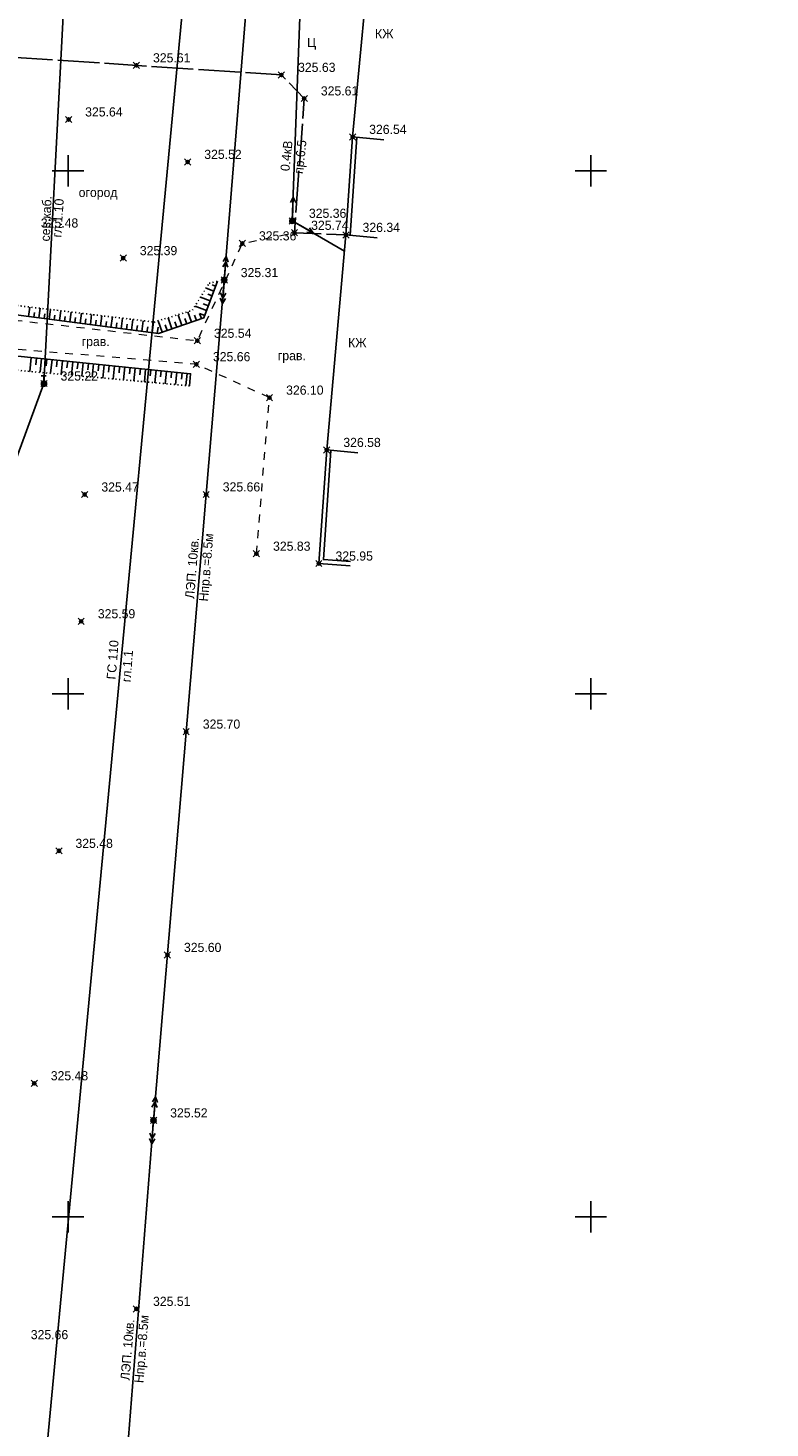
# Model space of a CAD drawing. Header units: metres. Extents: x 707528 to 709248, y 4308395 to 4311045.
# Tile 42 of 104: x 708225 to 708296, y 4309125 to 4309259. Entities that reach past the tile are written whole.
import ezdxf

# ---------------------------------------------------------------- set-up
doc = ezdxf.new("R2010")
doc.units = ezdxf.units.M
doc.header["$LTSCALE"] = 0.5
doc.header["$PDMODE"] = 35
doc.header["$PDSIZE"] = 0.3
for name, pattern in [('Auto_Street_NotBorder_Line_m1', [3, 1.5, -1.5]), ('ДОРОГИ_СТРОЯЩ', [9, 8, -1]), ('Контура низ откосов  Штриховая 0.1-0.5 - - - - - - -', [0.6, 0.1, -0.5])]:
    doc.linetypes.add(name, pattern=pattern)
for name, color, linetype in [('(001) Сетка', 92, 'Continuous'), ('(004) Точки рельефа', 7, 'Continuous'), ('(007) Здания', 7, 'Continuous'), ('(013) Газ', 30, 'ИК_Газопровод -------г--------'), ('(016) Кабель', 1, 'Continuous'), ('(019) Связь', 3, 'ИК_КАБ_СВЯЗИ'), ('(022) Возд. Линии', 7, 'Continuous'), ('(025) Дорога', 7, 'Continuous'), ('(035) Откосы', 7, 'Continuous'), ('(037) Контуры', 7, 'Continuous'), ('(040) Ограда', 7, 'Continuous')]:
    doc.layers.add(name, color=color, linetype=linetype)
doc.layers.add('AUTO#_ROADS_EXIST_L', color=7, linetype='Continuous', lineweight=15, true_color=0x000000)
doc.styles.add('BM-431', font='txt')
doc.styles.add('D-431', font='txt')
doc.styles.add('P-131', font='txt')
doc.styles.get("Standard").update_dxf_attribs({"font": 'txt.shx'})
doc.linetypes.add('GAZ_VOZDUSH', pattern='A,1,-2,["~",Standard,S=3,R=0,X=-1.5,Y=-1.5],-1,10', length=14)
doc.linetypes.add('ИК_Газопровод -------г--------', pattern='A,9,-0.6,["Г",Standard,S=1.2,R=0,X=0,Y=-0.6],-1.2', length=10.8)
doc.linetypes.add('ИК_КАБ_СВЯЗИ', pattern='A,4,["o",Standard,S=0.5,R=0,X=0,Y=-0.125],4,-2', length=10)
doc.linetypes.add('ИК_Э_КАБ_ВН', pattern='A,8,-2,["<<",Standard,S=1,R=0,X=0,Y=-0.5],8,[">>",Standard,S=1,R=0,X=-1,Y=-0.5],-2', length=20)
doc.linetypes.add('ОГРАДА_ГЛИН', pattern='A,4,["|",Standard,S=0.8,R=0,X=0,Y=-0.8],0.5,["|",Standard,S=0.8,R=0,X=0,Y=-0.8],3.5', length=8)

# ---------------------------------------------------------------- blocks, each defined once
blk = doc.blocks.new('strela1')
at = {"layer": '(022) Возд. Линии'}
for p, q in [((-2, 0), (-1.5, 0.25)), ((0, 0), (-2, 0)), ((-2, 0), (-1.5, -0.25)), ((-1.5, 0), (-1, 0.25)), ((-1.5, 0), (-1, -0.25))]:
    blk.add_line(p, q, dxfattribs=at)
blk = doc.blocks.new('strela2')
at = {"layer": '(022) Возд. Линии'}
for p, q in [((0, 0), (2, 0)), ((1.5, 0), (1, 0.25)), ((1.5, 0), (1, -0.25)), ((2, 0), (1.5, 0.25)), ((2, 0), (1.5, -0.25))]:
    blk.add_line(p, q, dxfattribs=at)
blk = doc.blocks.new('STOLB')
at = {"layer": '(022) Возд. Линии'}
blk.add_circle((0, 0), 0.25, dxfattribs=at)
blk = doc.blocks.new('*X145')
at = {"color": 0}
for p, q in [((9.66, 5.36), (10.34, 5.36)), ((9.67, 5.37), (10.32, 5.37)), ((9.68, 5.38), (10.31, 5.38)), ((9.69, 5.39), (10.3, 5.39)), ((9.71, 5.4), (10.29, 5.4)), ((9.72, 5.41), (10.27, 5.41)), ((9.74, 5.42), (10.26, 5.42)), ((9.75, 5.43), (10.24, 5.43)), ((9.77, 5.44), (10.22, 5.44)), ((9.79, 5.45), (10.2, 5.45)), ((9.82, 5.46), (10.18, 5.46)), ((9.85, 5.47), (10.15, 5.47)), ((9.88, 5.48), (10.11, 5.48)), ((9.94, 5.49), (10.05, 5.49)), ((9.5, 5.08), (10.49, 5.08)), ((9.5, 5.07), (10.49, 5.07)), ((9.5, 5.06), (10.49, 5.06)), ((9.5, 5.05), (10.49, 5.05)), ((9.5, 5.04), (10.49, 5.04)), ((9.5, 5.03), (10.49, 5.03)), ((9.5, 5.02), (10.5, 5.02)), ((9.5, 5.01), (10.5, 5.01)), ((9.5, 5), (10.5, 5)), ((9.5, 4.99), (10.5, 4.99)), ((9.5, 4.98), (10.5, 4.98)), ((9.5, 4.97), (10.5, 4.97)), ((9.5, 4.96), (10.49, 4.96)), ((9.5, 4.95), (10.49, 4.95)), ((9.5, 4.94), (10.49, 4.94)), ((9.5, 4.93), (10.49, 4.93)), ((9.5, 4.92), (10.49, 4.92)), ((9.5, 4.91), (10.49, 4.91)), ((9.5, 4.9), (10.49, 4.9)), ((9.51, 5.12), (10.48, 5.12)), ((9.51, 5.11), (10.48, 5.11)), ((9.51, 5.1), (10.48, 5.1)), ((9.51, 5.09), (10.49, 5.09)), ((9.51, 4.89), (10.49, 4.89)), ((9.51, 4.88), (10.48, 4.88)), ((9.51, 4.87), (10.48, 4.87)), ((9.51, 4.86), (10.48, 4.86)), ((9.52, 5.16), (10.47, 5.16)), ((9.52, 5.15), (10.47, 5.15)), ((9.52, 5.14), (10.47, 5.14)), ((9.52, 5.13), (10.48, 5.13)), ((9.52, 4.85), (10.48, 4.85)), ((9.52, 4.84), (10.47, 4.84)), ((9.52, 4.83), (10.47, 4.83)), ((9.53, 5.18), (10.46, 5.18)), ((9.53, 5.17), (10.46, 5.17)), ((9.53, 4.82), (10.47, 4.82)), ((9.53, 4.81), (10.46, 4.81)), ((9.53, 4.8), (10.46, 4.8)), ((9.54, 5.2), (10.45, 5.2)), ((9.54, 5.19), (10.46, 5.19)), ((9.54, 4.79), (10.45, 4.79)), ((9.54, 4.78), (10.45, 4.78)), ((9.55, 5.22), (10.44, 5.22)), ((9.55, 5.21), (10.45, 5.21)), ((9.55, 4.77), (10.44, 4.77)), ((9.55, 4.76), (10.44, 4.76)), ((9.56, 5.24), (10.43, 5.24)), ((9.56, 5.23), (10.44, 5.23)), ((9.56, 4.75), (10.43, 4.75)), ((9.56, 4.74), (10.43, 4.74)), ((9.57, 5.26), (10.42, 5.26)), ((9.57, 5.25), (10.43, 5.25)), ((9.57, 4.73), (10.42, 4.73)), ((9.58, 5.27), (10.41, 5.27)), ((9.58, 4.72), (10.41, 4.72)), ((9.58, 4.71), (10.41, 4.71)), ((9.59, 5.29), (10.4, 5.29)), ((9.59, 5.28), (10.41, 5.28)), ((9.59, 4.7), (10.4, 4.7)), ((9.6, 5.3), (10.39, 5.3)), ((9.6, 4.69), (10.39, 4.69)), ((9.61, 5.31), (10.38, 5.31)), ((9.61, 4.68), (10.39, 4.68)), ((9.61, 4.67), (10.38, 4.67)), ((9.62, 5.32), (10.37, 5.32)), ((9.62, 4.66), (10.37, 4.66)), ((9.63, 5.33), (10.37, 5.33)), ((9.63, 4.65), (10.36, 4.65)), ((9.64, 5.34), (10.36, 5.34)), ((9.64, 4.64), (10.35, 4.64)), ((9.65, 5.35), (10.35, 5.35)), ((9.65, 4.63), (10.34, 4.63)), ((9.66, 4.62), (10.33, 4.62)), ((9.67, 4.61), (10.32, 4.61)), ((9.69, 4.6), (10.31, 4.6)), ((9.7, 4.59), (10.29, 4.59)), ((9.71, 4.58), (10.28, 4.58)), ((9.73, 4.57), (10.26, 4.57)), ((9.75, 4.56), (10.25, 4.56)), ((9.76, 4.55), (10.23, 4.55)), ((9.78, 4.54), (10.21, 4.54)), ((9.81, 4.53), (10.18, 4.53)), ((9.83, 4.52), (10.16, 4.52)), ((9.87, 4.51), (10.12, 4.51)), ((9.91, 4.5), (10.08, 4.5))]:
    blk.add_line(p, q, dxfattribs=at)
blk = doc.blocks.new('I01070')
at = {"color": 0}
blk.add_circle((0.05, 0.03), 0.5, dxfattribs=at)
blk.add_blockref('*X145', (-9.95, -4.96), dxfattribs=at)
blk = doc.blocks.new('I0195')
at = {"layer": '(016) Кабель', "color": 0, "linetype": 'ИК_Э_КАБ_ВН'}
for p, q in [((-0.275, 0.74), (0.225, 0.74)), ((-0.025, 0.24), (-0.025, 0.74))]:
    blk.add_line(p, q, dxfattribs=at)
at = {"layer": '(016) Кабель', "color": 0, "linetype": 'ИК_Э_КАБ_ВН', "xscale": 0.5, "yscale": 0.5, "zscale": 0.5}
blk.add_blockref('I01070', (-0.025, -0.01), dxfattribs=at)
blk = doc.blocks.new('S1')
at = {"layer": '(022) Возд. Линии'}
for p, q in [((-2, 0), (-1.5, 0.25)), ((-2, 0), (-1.5, -0.25)), ((0, 0), (-2, 0))]:
    blk.add_line(p, q, dxfattribs=at)
blk = doc.blocks.new('S2')
at = {"layer": '(022) Возд. Линии'}
for p, q in [((0, 0), (2, 0)), ((2, 0), (1.5, 0.25)), ((2, 0), (1.5, -0.25))]:
    blk.add_line(p, q, dxfattribs=at)
blk = doc.blocks.new('SS')
at = {"layer": '(022) Возд. Линии'}
blk.add_circle((0, 0), 0.25, dxfattribs=at)
blk = doc.blocks.new('Setka')
at = {"layer": '(001) Сетка'}
for p, q in [((0, 1.5), (0, -1.5)), ((-1.5, 0), (1.5, 0))]:
    blk.add_line(p, q, dxfattribs=at)

msp = doc.modelspace()

# ---------------------------------------------------------------- linework, layer by layer
at = {"layer": '(007) Здания', "flags": 128}
for points, elevation in [([(708260.6, 4309268.7), (708257.62, 4309268.99), (708255.68, 4309248.49), (708258.66, 4309248.2)], 326.05), ([(708258.03, 4309238.85), (708255.04, 4309239.12), (708253.2, 4309218.56), (708256.19, 4309218.29)], 326.28)]:
    msp.add_lwpolyline(points, dxfattribs=dict(at, elevation=elevation))
at = {"layer": '(013) Газ', "linetype": 'GAZ_VOZDUSH', "elevation": 324.82, "flags": 128}
msp.add_lwpolyline([(708165.17, 4309921.81), (708237.06, 4309914.63), (708237.8, 4309906.21), (708237.95, 4309892.64), (708271.63, 4309889.79), (708271.63, 4309889.79), (708293.17, 4309888.33), (708284.48, 4309721.93), (708278.28, 4309632.42), (708278.09, 4309626), (708267.1, 4309554.46), (708203.29, 4308878.05), (708188.65, 4308618.68), (708188.65, 4308585.68)], dxfattribs=at)
at = {"layer": '(019) Связь', "elevation": 325.43, "flags": 128}
msp.add_lwpolyline([(708153.01, 4308571.82), (708156.99, 4308609.51), (708156.99, 4308609.51), (708174.15, 4308666.96), (708174.32, 4308670.73), (708195.36, 4308919.93), (708204.07, 4309029.86), (708218.91, 4309205.25), (708226.16, 4309224.91), (708236.6, 4309425.45), (708237.56, 4309445.94), (708241.53, 4309518.71), (708251.54, 4309611.08), (708253.16, 4309631.29), (708257.43, 4309700.42), (708258.88, 4309712.26), (708269.33, 4309836.62), (708270.39, 4309849.38), (708278.27, 4309932.28), (708280.62, 4309944.7), (708295.32, 4310108.26), (708303.77, 4310173.62), (708303.35, 4310191.01), (708305.19, 4310238.89), (708306.7, 4310249.89), (708308.61, 4310273.09), (708309.89, 4310281.81), (708320.55, 4310401.57), (708321.59, 4310412.94), (708336.89, 4310582.46), (708345.29, 4310694.49), (708346.98, 4310695.56), (708355.08, 4310696.93), (708358.13, 4310696.44)], dxfattribs=at)
at = {"layer": '(022) Возд. Линии', "flags": 128}
for points, elevation in [([(708193.11, 4309415.99), (708231.85, 4309412.41), (708252.43, 4309429.3), (708256.6, 4309394.68), (708250.05, 4309317.14), (708243.4, 4309234.8), (708236.64, 4309154.46), (708229.09, 4309058.79), (708221.04, 4308960.49), (708213.33, 4308863.39), (708205.92, 4308779.39), (708198.54, 4308684.64), (708194.36, 4308635.49), (708189.11, 4308573.79)], 325.6), ([(708240.66, 4309300.87), (708251.38, 4309280.31), (708249.91, 4309240.46), (708254.9, 4309237.57)], -1.94)]:
    msp.add_lwpolyline(points, dxfattribs=dict(at, elevation=elevation))
at = {"layer": '(025) Дорога', "linetype": 'ДОРОГИ_СТРОЯЩ', "elevation": 325.45, "flags": 128}
msp.add_lwpolyline([(708209.55, 4309255.79), (708214.23, 4309256.41), (708215.7, 4309256.6), (708248.87, 4309254.41), (708251.05, 4309252.16), (708250.12, 4309239.32), (708255.04, 4309239.12)], dxfattribs=at)
at = {"layer": '(035) Откосы'}
for p, q in [((708242.58, 4309234.21, -0.3), (708242.26, 4309234.34, -0.3)), ((708242.06, 4309232.82, -0.3), (708241.14, 4309233.17, -0.3)), ((708242.41, 4309233.75, -0.3), (708241.67, 4309234.03, -0.3)), ((708242.24, 4309233.28, -0.3), (708241.82, 4309233.44, -0.3)), ((708224.69, 4309231.32, -0.3), (708224.81, 4309232.22, -0.3)), ((708225.18, 4309231.26, -0.3), (708225.24, 4309231.71, -0.3)), ((708225.68, 4309231.19, -0.3), (708225.8, 4309232.1, -0.3)), ((708226.17, 4309231.13, -0.3), (708226.23, 4309231.58, -0.3)), ((708226.66, 4309231.06, -0.3), (708226.78, 4309231.98, -0.3)), ((708227.15, 4309231, -0.3), (708227.21, 4309231.46, -0.3)), ((708227.64, 4309230.93, -0.3), (708227.77, 4309231.86, -0.3)), ((708228.63, 4309230.8, -0.3), (708228.75, 4309231.74, -0.3)), ((708229.61, 4309230.67, -0.3), (708229.74, 4309231.63, -0.3)), ((708230.6, 4309230.54, -0.3), (708230.72, 4309231.51, -0.3)), ((708239.34, 4309230.46, -0.3), (708238.98, 4309231.49, -0.3)), ((708240.28, 4309230.78, -0.3), (708239.93, 4309231.77, -0.3)), ((708241.71, 4309231.89, -0.3), (708240.61, 4309232.3, -0.3)), ((708241.54, 4309231.42, -0.3), (708241.04, 4309231.61, -0.3)), ((708241.22, 4309231.11, -0.3), (708241.04, 4309231.61, -0.3)), ((708241.89, 4309232.35, -0.3), (708241.38, 4309232.54, -0.3)), ((708228.14, 4309230.86, -0.3), (708228.2, 4309231.33, -0.3)), ((708229.12, 4309230.73, -0.3), (708229.18, 4309231.21, -0.3)), ((708230.1, 4309230.6, -0.3), (708230.17, 4309231.09, -0.3)), ((708231.09, 4309230.47, -0.3), (708231.15, 4309230.96, -0.3)), ((708231.58, 4309230.41, -0.3), (708231.71, 4309231.39, -0.3)), ((708232.07, 4309230.34, -0.3), (708232.14, 4309230.84, -0.3)), ((708232.56, 4309230.28, -0.3), (708232.7, 4309231.27, -0.3)), ((708233.06, 4309230.21, -0.3), (708233.12, 4309230.71, -0.3)), ((708233.55, 4309230.15, -0.3), (708233.68, 4309231.15, -0.3)), ((708234.04, 4309230.08, -0.3), (708234.11, 4309230.59, -0.3)), ((708234.53, 4309230.02, -0.3), (708234.67, 4309231.03, -0.3)), ((708235.02, 4309229.95, -0.3), (708235.09, 4309230.46, -0.3)), ((708235.52, 4309229.89, -0.3), (708235.65, 4309230.91, -0.3)), ((708236.01, 4309229.82, -0.3), (708236.08, 4309230.34, -0.3)), ((708236.5, 4309229.76, -0.3), (708236.64, 4309230.79, -0.3)), ((708236.99, 4309229.69, -0.3), (708237.07, 4309230.31, -0.3)), ((708237.47, 4309229.81, -0.3), (708237.08, 4309230.91, -0.3)), ((708237.93, 4309229.97, -0.3), (708237.75, 4309230.51, -0.3)), ((708238.4, 4309230.13, -0.3), (708238.03, 4309231.2, -0.3)), ((708238.87, 4309230.29, -0.3), (708238.69, 4309230.82, -0.3)), ((708239.81, 4309230.62, -0.3), (708239.63, 4309231.13, -0.3)), ((708240.75, 4309230.95, -0.3), (708240.57, 4309231.45, -0.3)), ((708224.94, 4309227.4, 325.46), (708224.81, 4309226.07, 325.46)), ((708225.44, 4309227.35, 325.46), (708225.37, 4309226.68, 325.46)), ((708225.94, 4309227.3, 325.46), (708225.81, 4309225.98, 325.46)), ((708226.44, 4309227.25, 325.46), (708226.37, 4309226.59, 325.46)), ((708226.93, 4309227.19, 325.46), (708226.8, 4309225.89, 325.46)), ((708227.43, 4309227.14, 325.46), (708227.36, 4309226.49, 325.46)), ((708227.93, 4309227.09, 325.46), (708227.8, 4309225.8, 325.46)), ((708228.43, 4309227.04, 325.46), (708228.36, 4309226.4, 325.46)), ((708228.92, 4309226.99, 325.46), (708228.79, 4309225.7, 325.46)), ((708229.42, 4309226.94, 325.46), (708229.35, 4309226.3, 325.46)), ((708229.92, 4309226.89, 325.46), (708229.79, 4309225.61, 325.46)), ((708230.41, 4309226.84, 325.46), (708230.35, 4309226.21, 325.46)), ((708230.91, 4309226.79, 325.46), (708230.78, 4309225.52, 325.46)), ((708231.41, 4309226.74, 325.46), (708231.35, 4309226.11, 325.46)), ((708231.91, 4309226.69, 325.46), (708231.78, 4309225.43, 325.46)), ((708232.4, 4309226.64, 325.46), (708232.34, 4309226.01, 325.46)), ((708232.9, 4309226.59, 325.46), (708232.77, 4309225.34, 325.46)), ((708233.4, 4309226.54, 325.46), (708233.34, 4309225.92, 325.46)), ((708233.9, 4309226.49, 325.46), (708233.77, 4309225.25, 325.46)), ((708234.39, 4309226.44, 325.46), (708234.33, 4309225.82, 325.46)), ((708234.89, 4309226.39, 325.46), (708234.77, 4309225.16, 325.46)), ((708235.39, 4309226.34, 325.46), (708235.33, 4309225.73, 325.46)), ((708235.88, 4309226.29, 325.46), (708235.76, 4309225.07, 325.46)), ((708236.38, 4309226.23, 325.46), (708236.32, 4309225.63, 325.46)), ((708236.88, 4309226.18, 325.46), (708236.76, 4309224.98, 325.46)), ((708237.38, 4309226.13, 325.46), (708237.32, 4309225.54, 325.46)), ((708237.87, 4309226.08, 325.46), (708237.75, 4309224.89, 325.46)), ((708238.37, 4309226.03, 325.46), (708238.31, 4309225.44, 325.46)), ((708238.87, 4309225.98, 325.46), (708238.75, 4309224.8, 325.46)), ((708239.37, 4309225.93, 325.46), (708239.31, 4309225.34, 325.46)), ((708239.86, 4309225.88, 325.46), (708239.74, 4309224.71, 325.46))]:
    msp.add_line(p, q, dxfattribs=at)
at = {"layer": '(035) Откосы', "flags": 128}
for points, elevation in [([(708242.76, 4309234.68), (708241.45, 4309231.19), (708237.1, 4309229.68), (708213.03, 4309232.86), (708215.61, 4309256.2)], -0.3), ([(708185.74, 4308929.7), (708190.19, 4308976.41), (708198.21, 4309070.16), (708206.31, 4309165.12), (708209.34, 4309205.63), (708210.74, 4309207.03), (708212.73, 4309228.64), (708240.19, 4309225.85), (708240.07, 4309224.68)], 325.46)]:
    msp.add_lwpolyline(points, dxfattribs=dict(at, elevation=elevation))
at = {"layer": '(035) Откосы', "linetype": 'Контура низ откосов  Штриховая 0.1-0.5 - - - - - - -'}
for points, elevation in [([(708215.61, 4309256.2), (708217.02, 4309255.49), (708214.2, 4309233.5), (708236.69, 4309230.79), (708240.36, 4309231.91), (708241.95, 4309234.49), (708242.76, 4309234.68)], -0.3), ([(708240.07, 4309224.68), (708214.03, 4309227.04), (708212.16, 4309206.67), (708210.32, 4309204.96), (708208.15, 4309164.84), (708199.57, 4309069.78), (708191.91, 4308976.08), (708187.03, 4308929.91)], 325.94)]:
    msp.add_lwpolyline(points, dxfattribs=dict(at, elevation=elevation))
at = {"layer": '(040) Ограда', "linetype": 'ОГРАДА_ГЛИН', "flags": 128}
for points, elevation in [([(708255.04, 4309239.12), (708255.68, 4309248.49)], 326.05), ([(708253.6, 4309218.52), (708252.88, 4309208.07), (708255.48, 4309207.89)], 326.28)]:
    msp.add_lwpolyline(points, dxfattribs=dict(at, elevation=elevation))
at = {"layer": '(040) Ограда', "flags": 128}
for points, elevation in [([(708255.44, 4309239.08), (708256.08, 4309248.45)], 326.05), ([(708253.2, 4309218.56), (708252.45, 4309207.7), (708255.45, 4309207.49)], 326.28)]:
    msp.add_lwpolyline(points, dxfattribs=dict(at, elevation=elevation))
at = {"color": 0, "linetype": 'ByBlock', "lineweight": -2, "transparency": 16777216}
for p in [(708235, 4309255.33, 325.61), (708248.87, 4309254.41, 325.63), (708251.05, 4309252.16, 325.61), (708228.52, 4309250.15, 325.64), (708255.68, 4309248.49, 326.54), (708239.91, 4309246.09, 325.52), (708249.91, 4309240.46, 325.36), (708250.12, 4309239.32, 325.74), (708245.14, 4309238.3, 325.36), (708255.04, 4309239.12, 326.34), (708233.74, 4309236.9, 325.39), (708243.4, 4309234.8, 325.31), (708240.83, 4309229, 325.54), (708240.74, 4309226.75, 325.66), (708226.16, 4309224.91, 325.22), (708247.73, 4309223.55, 326.1), (708253.2, 4309218.56, 326.58), (708230.06, 4309214.3, 325.47), (708241.67, 4309214.3, 325.66), (708246.48, 4309208.64, 325.83), (708252.45, 4309207.7, 325.95), (708229.72, 4309202.17, 325.59), (708239.76, 4309191.62, 325.7), (708227.59, 4309180.23, 325.48), (708237.97, 4309170.27, 325.6), (708225.23, 4309158, 325.48), (708236.64, 4309154.46, 325.52), (708235, 4309136.44, 325.51)]:
    msp.add_point(p, dxfattribs=at)
at = {"layer": 'AUTO#_ROADS_EXIST_L', "linetype": 'Auto_Street_NotBorder_Line_m1', "lineweight": 15, "elevation": -0.3, "flags": 128}
for points in [[(708209.55, 4309255.79), (708207.54, 4309232.76), (708240.83, 4309229), (708245.14, 4309238.3), (708250.12, 4309239.32)], [(708246.48, 4309208.64), (708247.73, 4309223.55), (708240.74, 4309226.75), (708207.26, 4309229.53), (708201.12, 4309159.68), (708193.27, 4309070.25), (708184.95, 4308976.94), (708181.08, 4308926.26), (708224.13, 4308925.83)]]:
    msp.add_lwpolyline(points, dxfattribs=at)

# ---------------------------------------------------------------- block references
at = {"layer": '(001) Сетка'}
for p in [(708228.46, 4309245.23), (708278.46, 4309245.23), (708228.46, 4309195.23), (708278.46, 4309195.23), (708228.46, 4309145.23), (708278.46, 4309145.23)]:
    msp.add_blockref('Setka', p, dxfattribs=at)
at = {"layer": '(019) Связь', "color": 0}
msp.add_blockref('I0195', (708226.16, 4309224.89, 324.93), dxfattribs=at)
at = {"layer": '(022) Возд. Линии'}
for name, p, rotation in [('S1', (708249.92, 4309240.72, -1.94), 267.5496966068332), ('S2', (708250.13, 4309240.34, -1.94), 329.8577119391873), ('strela2', (708243.42, 4309235.05, 325.02), 85.38058628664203), ('strela1', (708243.38, 4309234.55, 325.02), 85.38058628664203), ('strela1', (708236.66, 4309154.71, 325.22), 265.4889248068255), ('strela2', (708236.62, 4309154.21, 325.22), 265.4889248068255)]:
    msp.add_blockref(name, p, dxfattribs=dict(at, rotation=rotation))
for name, p in [('SS', (708249.91, 4309240.46, -1.94)), ('STOLB', (708243.4, 4309234.8, 325.02)), ('STOLB', (708236.64, 4309154.46, 325.22))]:
    msp.add_blockref(name, p, dxfattribs=at)

# ---------------------------------------------------------------- texts
at = {"layer": '(004) Точки рельефа', "style": 'D-431'}
for s, p in [('325.61', (708236.59, 4309255.61, 325.61)), ('325.63', (708250.46, 4309254.7, 325.63)), ('325.61', (708252.64, 4309252.45, 325.61)), ('325.64', (708230.1, 4309250.44, 325.64)), ('326.54', (708257.26, 4309248.77, 326.54)), ('325.52', (708241.49, 4309246.38, 325.52)), ('325.36', (708251.5, 4309240.75, 325.36)), ('325.48', (708225.86, 4309239.82, 325.48)), ('325.74', (708251.71, 4309239.6, 325.74)), ('326.34', (708256.63, 4309239.4, 326.34)), ('325.36', (708246.72, 4309238.59, 325.36)), ('325.39', (708235.33, 4309237.18, 325.39)), ('325.31', (708244.98, 4309235.08, 325.31)), ('325.54', (708242.42, 4309229.28, 325.54)), ('325.66', (708242.32, 4309227.04, 325.66)), ('325.22', (708227.75, 4309225.19, 325.22)), ('326.10', (708249.32, 4309223.84, 326.1)), ('326.58', (708254.79, 4309218.84, 326.58)), ('325.47', (708231.65, 4309214.58, 325.47)), ('325.66', (708243.26, 4309214.59, 325.66)), ('325.83', (708248.07, 4309208.92, 325.83)), ('325.95', (708254.04, 4309207.98, 325.95)), ('325.59', (708231.31, 4309202.46, 325.59)), ('325.70', (708241.35, 4309191.91, 325.7)), ('325.48', (708229.17, 4309180.51, 325.48)), ('325.60', (708239.55, 4309170.56, 325.6)), ('325.48', (708226.81, 4309158.29, 325.48)), ('325.52', (708238.23, 4309154.74, 325.52)), ('325.51', (708236.59, 4309136.72, 325.51)), ('325.66', (708224.9, 4309133.54, 325.66))]:
    msp.add_text(s, height=0.875, dxfattribs=at).set_placement(p)
at = {"layer": '(007) Здания', "style": 'P-131'}
for p in [(708257.82, 4309257.91, -0.3), (708255.24, 4309228.37, -0.3)]:
    msp.add_text('КЖ', height=0.88, dxfattribs=at).set_placement(p)
at = {"layer": '(013) Газ', "color": 0, "linetype": 'Continuous', "style": 'D-431'}
for s, p in [('ГС 110', (708233.02, 4309196.59, -0.3)), ('гл.1.1', (708234.45, 4309196.33, -0.3))]:
    msp.add_text(s, height=0.875, rotation=85.6526, dxfattribs=at).set_placement(p)
at = {"layer": '(019) Связь', "color": 0, "linetype": 'Continuous', "style": 'D-431'}
for s, rotation, p in [('сев.каб.', 87.5835, (708226.71, 4309238.48, -0.3)), ('гл.1.10', 85.871, (708227.8, 4309238.85, -0.3))]:
    msp.add_text(s, height=0.875, rotation=rotation, dxfattribs=at).set_placement(p)
at = {"layer": '(022) Возд. Линии', "style": 'BM-431'}
for s, rotation, p in [('0.4кВ', 83.8784, (708249.63, 4309245.18, -1.94)), ('пр.6.5', 83.8784, (708250.93, 4309244.92, -1.94)), ('Hпр.в.=8.5м', 85.4317, (708241.85, 4309204.05, 325.6)), ('Hпр.в.=8.5м', 85.4317, (708235.67, 4309129.32, 325.6))]:
    msp.add_text(s, height=0.875, rotation=rotation, dxfattribs=at).set_placement(p)
at = {"layer": '(022) Возд. Линии', "char_height": 0.875, "attachment_point": 1, "rotation": 85.4317, "style": 'BM-431'}
for insert in [(708239.65, 4309204.38, 325.6), (708233.47, 4309129.65, 325.6)]:
    msp.add_mtext('ЛЭП. 10кв.', dxfattribs=dict(at, insert=insert))
at = {"layer": '(025) Дорога', "linetype": 'ДОРОГИ_СТРОЯЩ', "style": 'BM-431'}
for s, p in [('Ц', (708251.32, 4309257.07, -0.3)), ('грав.', (708229.77, 4309228.49, -0.3)), ('грав.', (708248.53, 4309227.14, -0.3))]:
    msp.add_text(s, height=0.875, dxfattribs=at).set_placement(p)
at = {"layer": '(037) Контуры', "color": 0, "linetype": 'ByBlock', "style": 'BM-431'}
msp.add_text('огород', height=0.875, dxfattribs=at).set_placement((708229.48, 4309242.74, -0.3))

doc.saveas('drawing.dxf')
